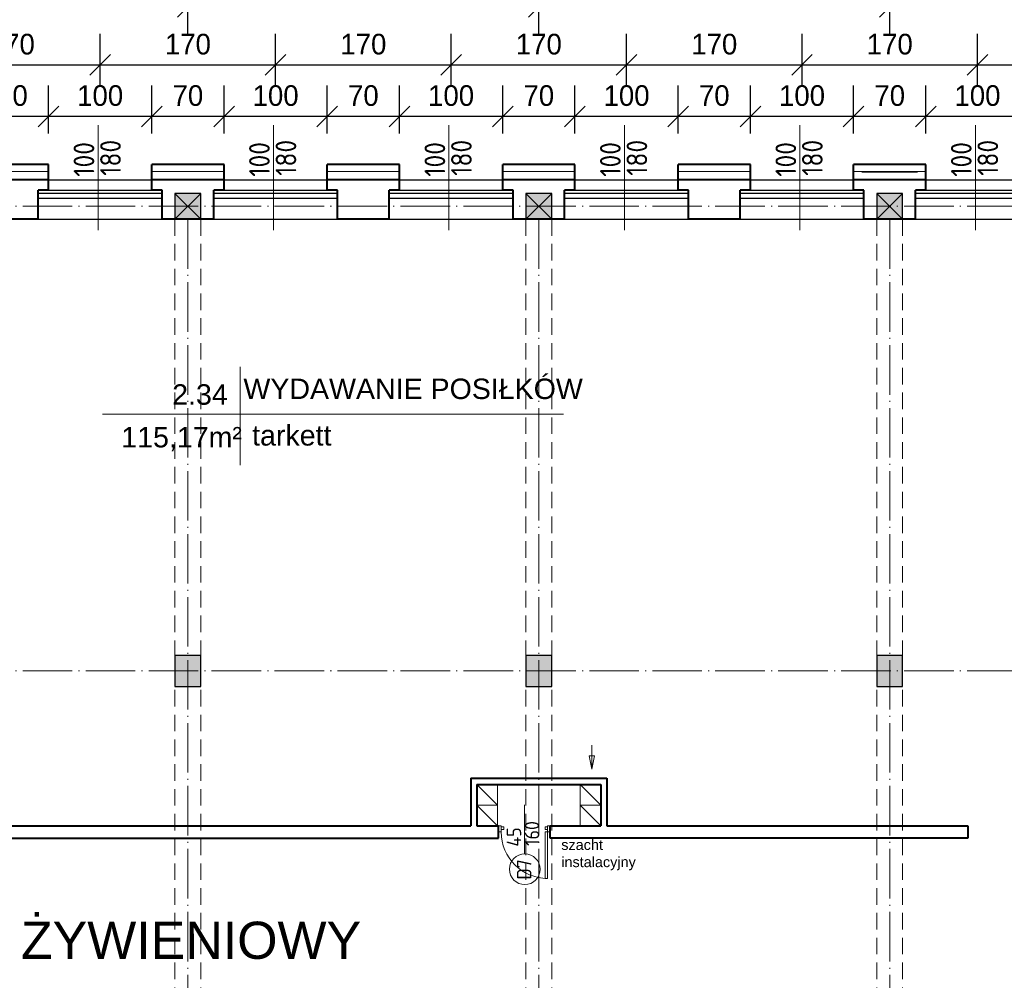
# Model space of a CAD drawing. Header units: millimetres. Extents: x -32003 to -19505, y 17931 to 29358.
# Tile 75 of 92: x -25637 to -24683, y 27464 to 28395. Entities that reach past the tile are written whole.
import ezdxf

# ---------------------------------------------------------------- set-up
doc = ezdxf.new("R2010")
doc.units = ezdxf.units.MM
doc.header["$PDMODE"] = 3
for name, pattern in [('ACAD_ISO03W100', [30, 12, -18]), ('ACAD_ISO04W100', [30.5, 24, -3, 0.5, -3]), ('KRESKOWA_X2', [12, 8, -4])]:
    doc.linetypes.add(name, pattern=pattern)
for name, color, linetype, lineweight in [('_wymiary', 1, 'Continuous', 9), ('drzwi', 140, 'Continuous', 13), ('KOMINY', 43, 'Continuous', 15), ('opisy drzwi', 40, 'Continuous', 13), ('opisy pom', 3, 'Continuous', 18), ('przerywana', 7, 'KRESKOWA_X2', 5), ('sciany', 4, 'Continuous', 40), ('symetria', 7, 'ACAD_ISO03W100', 5), ('SZRAF', 51, 'Continuous', 9), ('słupy', 2, 'Continuous', 30), ('ula-szraf', 40, 'Continuous', 9), ('ściana', 4, 'Continuous', 40)]:
    doc.layers.add(name, color=color, linetype=linetype, lineweight=lineweight)
doc.styles.add('ISO', font='isocp.shx')
doc.styles.add('ROMANS', font='ROMANS')
doc.styles.add('SYSTEM', font='TXT')
doc.linetypes.add('BATTING', pattern='A,0.0001,-0.1,[134,ltypeshp.shx,S=0.1,R=0,X=-0.1,Y=0],-0.2,[134,ltypeshp.shx,S=0.1,R=180,X=0.1,Y=0],-0.1', length=0.4001)
doc.dimstyles.new('Jacek2', dxfattribs={"dimscale": 2, "dimtxt": 10, "dimasz": 10, "dimexe": 15, "dimexo": 15, "dimgap": 5, "dimtad": 1, "dimdec": 0, "dimrnd": 0.5, "dimzin": 0, "dimdsep": 46, "dimtxsty": 'Standard', "dimblk": 'OBLIQUE', "dimcen": 0, "dimdle": 5, "dimadec": 1, "dimazin": 0, "dimtfac": 1, "dimtdec": 0, "dimtofl": 0, "dimtmove": 0, "dimatfit": 3, "dimfxl": 0, "dimtolj": 1, "dimtzin": 0, "dimarcsym": 0})

# ---------------------------------------------------------------- blocks, each defined once
blk = doc.blocks.new('_OBLIQUE')
at = {"color": 0, "linetype": 'ByBlock'}
blk.add_line((-0.5, -0.5), (0.5, 0.5), dxfattribs=at)
blk = doc.blocks.new('*D492')
at = {"layer": '_wymiary', "color": 0, "lineweight": -2}
for p, q in [((-24758.67, 28284.45), (-24758.67, 28331.02)), ((-24658.67, 28284.45), (-24658.67, 28331.02)), ((-24648.67, 28301.02), (-24768.67, 28301.02))]:
    blk.add_line(p, q, dxfattribs=at)
at = {"layer": 'Defpoints', "color": 0}
for p in [(-24758.67, 28301.02), (-24758.67, 28254.45), (-24658.67, 28254.45)]:
    blk.add_point(p, dxfattribs=at)
at = {"layer": '_wymiary', "color": 0, "lineweight": -2, "xscale": 20, "yscale": 20, "zscale": 20, "rotation": 180}
blk.add_blockref('_OBLIQUE', (-24758.67, 28301.02), dxfattribs=at)
at = {"layer": '_wymiary', "color": 0, "lineweight": -2, "xscale": 20, "yscale": 20, "zscale": 20}
blk.add_blockref('_OBLIQUE', (-24658.67, 28301.02), dxfattribs=at)
at = {"layer": '_wymiary', "color": 0, "insert": (-24708.67, 28321.02), "char_height": 20, "attachment_point": 5}
blk.add_mtext('\\A1;100', dxfattribs=at)
blk = doc.blocks.new('*D493')
at = {"layer": '_wymiary', "color": 0, "lineweight": -2}
for p, q in [((-24828.67, 28284.45), (-24828.67, 28331.02)), ((-24758.67, 28284.45), (-24758.67, 28331.02)), ((-24748.67, 28301.02), (-24838.67, 28301.02))]:
    blk.add_line(p, q, dxfattribs=at)
at = {"layer": 'Defpoints', "color": 0}
for p in [(-24828.67, 28301.02), (-24828.67, 28254.45), (-24758.67, 28254.45)]:
    blk.add_point(p, dxfattribs=at)
at = {"layer": '_wymiary', "color": 0, "lineweight": -2, "xscale": 20, "yscale": 20, "zscale": 20, "rotation": 180}
blk.add_blockref('_OBLIQUE', (-24828.67, 28301.02), dxfattribs=at)
at = {"layer": '_wymiary', "color": 0, "lineweight": -2, "xscale": 20, "yscale": 20, "zscale": 20}
blk.add_blockref('_OBLIQUE', (-24758.67, 28301.02), dxfattribs=at)
at = {"layer": '_wymiary', "color": 0, "insert": (-24793.67, 28321.02), "char_height": 20, "attachment_point": 5}
blk.add_mtext('\\A1;70', dxfattribs=at)
blk = doc.blocks.new('*D494')
at = {"layer": '_wymiary', "color": 0, "lineweight": -2}
for p, q in [((-24928.67, 28284.45), (-24928.67, 28331.02)), ((-24828.67, 28284.45), (-24828.67, 28331.02)), ((-24818.67, 28301.02), (-24938.67, 28301.02))]:
    blk.add_line(p, q, dxfattribs=at)
at = {"layer": 'Defpoints', "color": 0}
for p in [(-24928.67, 28301.02), (-24928.67, 28254.45), (-24828.67, 28254.45)]:
    blk.add_point(p, dxfattribs=at)
at = {"layer": '_wymiary', "color": 0, "lineweight": -2, "xscale": 20, "yscale": 20, "zscale": 20, "rotation": 180}
blk.add_blockref('_OBLIQUE', (-24928.67, 28301.02), dxfattribs=at)
at = {"layer": '_wymiary', "color": 0, "lineweight": -2, "xscale": 20, "yscale": 20, "zscale": 20}
blk.add_blockref('_OBLIQUE', (-24828.67, 28301.02), dxfattribs=at)
at = {"layer": '_wymiary', "color": 0, "insert": (-24878.67, 28321.02), "char_height": 20, "attachment_point": 5}
blk.add_mtext('\\A1;100', dxfattribs=at)
blk = doc.blocks.new('*D495')
at = {"layer": '_wymiary', "color": 0, "lineweight": -2}
for p, q in [((-24998.67, 28284.45), (-24998.67, 28331.02)), ((-24928.67, 28284.45), (-24928.67, 28331.02)), ((-24918.67, 28301.02), (-25008.67, 28301.02))]:
    blk.add_line(p, q, dxfattribs=at)
at = {"layer": 'Defpoints', "color": 0}
for p in [(-24998.67, 28301.02), (-24998.67, 28254.45), (-24928.67, 28254.45)]:
    blk.add_point(p, dxfattribs=at)
at = {"layer": '_wymiary', "color": 0, "lineweight": -2, "xscale": 20, "yscale": 20, "zscale": 20, "rotation": 180}
blk.add_blockref('_OBLIQUE', (-24998.67, 28301.02), dxfattribs=at)
at = {"layer": '_wymiary', "color": 0, "lineweight": -2, "xscale": 20, "yscale": 20, "zscale": 20}
blk.add_blockref('_OBLIQUE', (-24928.67, 28301.02), dxfattribs=at)
at = {"layer": '_wymiary', "color": 0, "insert": (-24963.67, 28321.02), "char_height": 20, "attachment_point": 5}
blk.add_mtext('\\A1;70', dxfattribs=at)
blk = doc.blocks.new('*D496')
at = {"layer": '_wymiary', "color": 0, "lineweight": -2}
for p, q in [((-25098.67, 28284.45), (-25098.67, 28331.02)), ((-24998.67, 28284.45), (-24998.67, 28331.02)), ((-24988.67, 28301.02), (-25108.67, 28301.02))]:
    blk.add_line(p, q, dxfattribs=at)
at = {"layer": 'Defpoints', "color": 0}
for p in [(-25098.67, 28301.02), (-25098.67, 28254.45), (-24998.67, 28254.45)]:
    blk.add_point(p, dxfattribs=at)
at = {"layer": '_wymiary', "color": 0, "lineweight": -2, "xscale": 20, "yscale": 20, "zscale": 20, "rotation": 180}
blk.add_blockref('_OBLIQUE', (-25098.67, 28301.02), dxfattribs=at)
at = {"layer": '_wymiary', "color": 0, "lineweight": -2, "xscale": 20, "yscale": 20, "zscale": 20}
blk.add_blockref('_OBLIQUE', (-24998.67, 28301.02), dxfattribs=at)
at = {"layer": '_wymiary', "color": 0, "insert": (-25048.67, 28321.02), "char_height": 20, "attachment_point": 5}
blk.add_mtext('\\A1;100', dxfattribs=at)
blk = doc.blocks.new('*D497')
at = {"layer": '_wymiary', "color": 0, "lineweight": -2}
for p, q in [((-25168.67, 28284.45), (-25168.67, 28331.02)), ((-25098.67, 28284.45), (-25098.67, 28331.02)), ((-25088.67, 28301.02), (-25178.67, 28301.02))]:
    blk.add_line(p, q, dxfattribs=at)
at = {"layer": 'Defpoints', "color": 0}
for p in [(-25168.67, 28301.02), (-25168.67, 28254.45), (-25098.67, 28254.45)]:
    blk.add_point(p, dxfattribs=at)
at = {"layer": '_wymiary', "color": 0, "lineweight": -2, "xscale": 20, "yscale": 20, "zscale": 20, "rotation": 180}
blk.add_blockref('_OBLIQUE', (-25168.67, 28301.02), dxfattribs=at)
at = {"layer": '_wymiary', "color": 0, "lineweight": -2, "xscale": 20, "yscale": 20, "zscale": 20}
blk.add_blockref('_OBLIQUE', (-25098.67, 28301.02), dxfattribs=at)
at = {"layer": '_wymiary', "color": 0, "insert": (-25133.67, 28321.02), "char_height": 20, "attachment_point": 5}
blk.add_mtext('\\A1;70', dxfattribs=at)
blk = doc.blocks.new('*D498')
at = {"layer": '_wymiary', "color": 0, "lineweight": -2}
for p, q in [((-25268.67, 28284.45), (-25268.67, 28331.02)), ((-25168.67, 28284.45), (-25168.67, 28331.02)), ((-25158.67, 28301.02), (-25278.67, 28301.02))]:
    blk.add_line(p, q, dxfattribs=at)
at = {"layer": 'Defpoints', "color": 0}
for p in [(-25268.67, 28301.02), (-25268.67, 28254.45), (-25168.67, 28254.45)]:
    blk.add_point(p, dxfattribs=at)
at = {"layer": '_wymiary', "color": 0, "lineweight": -2, "xscale": 20, "yscale": 20, "zscale": 20, "rotation": 180}
blk.add_blockref('_OBLIQUE', (-25268.67, 28301.02), dxfattribs=at)
at = {"layer": '_wymiary', "color": 0, "lineweight": -2, "xscale": 20, "yscale": 20, "zscale": 20}
blk.add_blockref('_OBLIQUE', (-25168.67, 28301.02), dxfattribs=at)
at = {"layer": '_wymiary', "color": 0, "insert": (-25218.67, 28321.02), "char_height": 20, "attachment_point": 5}
blk.add_mtext('\\A1;100', dxfattribs=at)
blk = doc.blocks.new('*D499')
at = {"layer": '_wymiary', "color": 0, "lineweight": -2}
for p, q in [((-25338.67, 28284.45), (-25338.67, 28331.02)), ((-25268.67, 28284.45), (-25268.67, 28331.02)), ((-25258.67, 28301.02), (-25348.67, 28301.02))]:
    blk.add_line(p, q, dxfattribs=at)
at = {"layer": 'Defpoints', "color": 0}
for p in [(-25338.67, 28301.02), (-25338.67, 28254.45), (-25268.67, 28254.45)]:
    blk.add_point(p, dxfattribs=at)
at = {"layer": '_wymiary', "color": 0, "lineweight": -2, "xscale": 20, "yscale": 20, "zscale": 20, "rotation": 180}
blk.add_blockref('_OBLIQUE', (-25338.67, 28301.02), dxfattribs=at)
at = {"layer": '_wymiary', "color": 0, "lineweight": -2, "xscale": 20, "yscale": 20, "zscale": 20}
blk.add_blockref('_OBLIQUE', (-25268.67, 28301.02), dxfattribs=at)
at = {"layer": '_wymiary', "color": 0, "insert": (-25303.67, 28321.02), "char_height": 20, "attachment_point": 5}
blk.add_mtext('\\A1;70', dxfattribs=at)
blk = doc.blocks.new('*D500')
at = {"layer": '_wymiary', "color": 0, "lineweight": -2}
for p, q in [((-25438.67, 28284.45), (-25438.67, 28331.02)), ((-25338.67, 28284.45), (-25338.67, 28331.02)), ((-25328.67, 28301.02), (-25448.67, 28301.02))]:
    blk.add_line(p, q, dxfattribs=at)
at = {"layer": 'Defpoints', "color": 0}
for p in [(-25438.67, 28301.02), (-25438.67, 28254.45), (-25338.67, 28254.45)]:
    blk.add_point(p, dxfattribs=at)
at = {"layer": '_wymiary', "color": 0, "lineweight": -2, "xscale": 20, "yscale": 20, "zscale": 20, "rotation": 180}
blk.add_blockref('_OBLIQUE', (-25438.67, 28301.02), dxfattribs=at)
at = {"layer": '_wymiary', "color": 0, "lineweight": -2, "xscale": 20, "yscale": 20, "zscale": 20}
blk.add_blockref('_OBLIQUE', (-25338.67, 28301.02), dxfattribs=at)
at = {"layer": '_wymiary', "color": 0, "insert": (-25388.67, 28321.02), "char_height": 20, "attachment_point": 5}
blk.add_mtext('\\A1;100', dxfattribs=at)
blk = doc.blocks.new('*D501')
at = {"layer": '_wymiary', "color": 0, "lineweight": -2}
for p, q in [((-25508.67, 28284.45), (-25508.67, 28331.02)), ((-25438.67, 28284.45), (-25438.67, 28331.02)), ((-25428.67, 28301.02), (-25518.67, 28301.02))]:
    blk.add_line(p, q, dxfattribs=at)
at = {"layer": 'Defpoints', "color": 0}
for p in [(-25508.67, 28301.02), (-25508.67, 28254.45), (-25438.67, 28254.45)]:
    blk.add_point(p, dxfattribs=at)
at = {"layer": '_wymiary', "color": 0, "lineweight": -2, "xscale": 20, "yscale": 20, "zscale": 20, "rotation": 180}
blk.add_blockref('_OBLIQUE', (-25508.67, 28301.02), dxfattribs=at)
at = {"layer": '_wymiary', "color": 0, "lineweight": -2, "xscale": 20, "yscale": 20, "zscale": 20}
blk.add_blockref('_OBLIQUE', (-25438.67, 28301.02), dxfattribs=at)
at = {"layer": '_wymiary', "color": 0, "insert": (-25473.67, 28321.02), "char_height": 20, "attachment_point": 5}
blk.add_mtext('\\A1;70', dxfattribs=at)
blk = doc.blocks.new('*D502')
at = {"layer": '_wymiary', "color": 0, "lineweight": -2}
for p, q in [((-25608.67, 28284.45), (-25608.67, 28331.02)), ((-25508.67, 28284.45), (-25508.67, 28331.02)), ((-25498.67, 28301.02), (-25618.67, 28301.02))]:
    blk.add_line(p, q, dxfattribs=at)
at = {"layer": 'Defpoints', "color": 0}
for p in [(-25608.67, 28301.02), (-25608.67, 28254.45), (-25508.67, 28254.45)]:
    blk.add_point(p, dxfattribs=at)
at = {"layer": '_wymiary', "color": 0, "lineweight": -2, "xscale": 20, "yscale": 20, "zscale": 20, "rotation": 180}
blk.add_blockref('_OBLIQUE', (-25608.67, 28301.02), dxfattribs=at)
at = {"layer": '_wymiary', "color": 0, "lineweight": -2, "xscale": 20, "yscale": 20, "zscale": 20}
blk.add_blockref('_OBLIQUE', (-25508.67, 28301.02), dxfattribs=at)
at = {"layer": '_wymiary', "color": 0, "insert": (-25558.67, 28321.02), "char_height": 20, "attachment_point": 5}
blk.add_mtext('\\A1;100', dxfattribs=at)
blk = doc.blocks.new('*D503')
at = {"layer": '_wymiary', "color": 0, "lineweight": -2}
for p, q in [((-25678.67, 28284.45), (-25678.67, 28331.02)), ((-25608.67, 28284.45), (-25608.67, 28331.02)), ((-25598.67, 28301.02), (-25688.67, 28301.02))]:
    blk.add_line(p, q, dxfattribs=at)
at = {"layer": 'Defpoints', "color": 0}
for p in [(-25678.67, 28301.02), (-25678.67, 28254.45), (-25608.67, 28254.45)]:
    blk.add_point(p, dxfattribs=at)
at = {"layer": '_wymiary', "color": 0, "lineweight": -2, "xscale": 20, "yscale": 20, "zscale": 20, "rotation": 180}
blk.add_blockref('_OBLIQUE', (-25678.67, 28301.02), dxfattribs=at)
at = {"layer": '_wymiary', "color": 0, "lineweight": -2, "xscale": 20, "yscale": 20, "zscale": 20}
blk.add_blockref('_OBLIQUE', (-25608.67, 28301.02), dxfattribs=at)
at = {"layer": '_wymiary', "color": 0, "insert": (-25643.67, 28321.02), "char_height": 20, "attachment_point": 5}
blk.add_mtext('\\A1;70', dxfattribs=at)
blk = doc.blocks.new('*D526')
at = {"layer": '_wymiary', "color": 0, "lineweight": -2}
for p, q in [((-25729.89, 28331.02), (-25729.89, 28380.82)), ((-25558.67, 28331.02), (-25558.67, 28380.82)), ((-25739.89, 28350.82), (-25548.67, 28350.82))]:
    blk.add_line(p, q, dxfattribs=at)
at = {"layer": 'Defpoints', "color": 0}
for p in [(-25558.67, 28350.82), (-25729.89, 28301.02), (-25558.67, 28301.02)]:
    blk.add_point(p, dxfattribs=at)
at = {"layer": '_wymiary', "color": 0, "lineweight": -2, "xscale": 20, "yscale": 20, "zscale": 20, "rotation": 180}
blk.add_blockref('_OBLIQUE', (-25729.89, 28350.82), dxfattribs=at)
at = {"layer": '_wymiary', "color": 0, "lineweight": -2, "xscale": 20, "yscale": 20, "zscale": 20}
blk.add_blockref('_OBLIQUE', (-25558.67, 28350.82), dxfattribs=at)
at = {"layer": '_wymiary', "color": 0, "insert": (-25644.28, 28370.82), "char_height": 20, "attachment_point": 5}
blk.add_mtext('\\A1;170', dxfattribs=at)
blk = doc.blocks.new('*D527')
at = {"layer": '_wymiary', "color": 0, "lineweight": -2}
for p, q in [((-25558.67, 28331.02), (-25558.67, 28380.82)), ((-25388.67, 28331.02), (-25388.67, 28380.82)), ((-25568.67, 28350.82), (-25378.67, 28350.82))]:
    blk.add_line(p, q, dxfattribs=at)
at = {"layer": 'Defpoints', "color": 0}
for p in [(-25388.67, 28350.82), (-25558.67, 28301.02), (-25388.67, 28301.02)]:
    blk.add_point(p, dxfattribs=at)
at = {"layer": '_wymiary', "color": 0, "lineweight": -2, "xscale": 20, "yscale": 20, "zscale": 20, "rotation": 180}
blk.add_blockref('_OBLIQUE', (-25558.67, 28350.82), dxfattribs=at)
at = {"layer": '_wymiary', "color": 0, "lineweight": -2, "xscale": 20, "yscale": 20, "zscale": 20}
blk.add_blockref('_OBLIQUE', (-25388.67, 28350.82), dxfattribs=at)
at = {"layer": '_wymiary', "color": 0, "insert": (-25473.67, 28370.82), "char_height": 20, "attachment_point": 5}
blk.add_mtext('\\A1;170', dxfattribs=at)
blk = doc.blocks.new('*D528')
at = {"layer": '_wymiary', "color": 0, "lineweight": -2}
for p, q in [((-25388.67, 28331.02), (-25388.67, 28380.82)), ((-25218.67, 28331.02), (-25218.67, 28380.82)), ((-25398.67, 28350.82), (-25208.67, 28350.82))]:
    blk.add_line(p, q, dxfattribs=at)
at = {"layer": 'Defpoints', "color": 0}
for p in [(-25218.67, 28350.82), (-25388.67, 28301.02), (-25218.67, 28301.02)]:
    blk.add_point(p, dxfattribs=at)
at = {"layer": '_wymiary', "color": 0, "lineweight": -2, "xscale": 20, "yscale": 20, "zscale": 20, "rotation": 180}
blk.add_blockref('_OBLIQUE', (-25388.67, 28350.82), dxfattribs=at)
at = {"layer": '_wymiary', "color": 0, "lineweight": -2, "xscale": 20, "yscale": 20, "zscale": 20}
blk.add_blockref('_OBLIQUE', (-25218.67, 28350.82), dxfattribs=at)
at = {"layer": '_wymiary', "color": 0, "insert": (-25303.67, 28370.82), "char_height": 20, "attachment_point": 5}
blk.add_mtext('\\A1;170', dxfattribs=at)
blk = doc.blocks.new('*D529')
at = {"layer": '_wymiary', "color": 0, "lineweight": -2}
for p, q in [((-25218.67, 28331.02), (-25218.67, 28380.82)), ((-25048.67, 28331.02), (-25048.67, 28380.82)), ((-25228.67, 28350.82), (-25038.67, 28350.82))]:
    blk.add_line(p, q, dxfattribs=at)
at = {"layer": 'Defpoints', "color": 0}
for p in [(-25048.67, 28350.82), (-25218.67, 28301.02), (-25048.67, 28301.02)]:
    blk.add_point(p, dxfattribs=at)
at = {"layer": '_wymiary', "color": 0, "lineweight": -2, "xscale": 20, "yscale": 20, "zscale": 20, "rotation": 180}
blk.add_blockref('_OBLIQUE', (-25218.67, 28350.82), dxfattribs=at)
at = {"layer": '_wymiary', "color": 0, "lineweight": -2, "xscale": 20, "yscale": 20, "zscale": 20}
blk.add_blockref('_OBLIQUE', (-25048.67, 28350.82), dxfattribs=at)
at = {"layer": '_wymiary', "color": 0, "insert": (-25133.67, 28370.82), "char_height": 20, "attachment_point": 5}
blk.add_mtext('\\A1;170', dxfattribs=at)
blk = doc.blocks.new('*D530')
at = {"layer": '_wymiary', "color": 0, "lineweight": -2}
for p, q in [((-25048.67, 28331.02), (-25048.67, 28380.82)), ((-24878.67, 28331.02), (-24878.67, 28380.82)), ((-25058.67, 28350.82), (-24868.67, 28350.82))]:
    blk.add_line(p, q, dxfattribs=at)
at = {"layer": 'Defpoints', "color": 0}
for p in [(-24878.67, 28350.82), (-25048.67, 28301.02), (-24878.67, 28301.02)]:
    blk.add_point(p, dxfattribs=at)
at = {"layer": '_wymiary', "color": 0, "lineweight": -2, "xscale": 20, "yscale": 20, "zscale": 20, "rotation": 180}
blk.add_blockref('_OBLIQUE', (-25048.67, 28350.82), dxfattribs=at)
at = {"layer": '_wymiary', "color": 0, "lineweight": -2, "xscale": 20, "yscale": 20, "zscale": 20}
blk.add_blockref('_OBLIQUE', (-24878.67, 28350.82), dxfattribs=at)
at = {"layer": '_wymiary', "color": 0, "insert": (-24963.67, 28370.82), "char_height": 20, "attachment_point": 5}
blk.add_mtext('\\A1;170', dxfattribs=at)
blk = doc.blocks.new('*D531')
at = {"layer": '_wymiary', "color": 0, "lineweight": -2}
for p, q in [((-24878.67, 28331.02), (-24878.67, 28380.82)), ((-24708.67, 28331.02), (-24708.67, 28380.82)), ((-24888.67, 28350.82), (-24698.67, 28350.82))]:
    blk.add_line(p, q, dxfattribs=at)
at = {"layer": 'Defpoints', "color": 0}
for p in [(-24708.67, 28350.82), (-24878.67, 28301.02), (-24708.67, 28301.02)]:
    blk.add_point(p, dxfattribs=at)
at = {"layer": '_wymiary', "color": 0, "lineweight": -2, "xscale": 20, "yscale": 20, "zscale": 20, "rotation": 180}
blk.add_blockref('_OBLIQUE', (-24878.67, 28350.82), dxfattribs=at)
at = {"layer": '_wymiary', "color": 0, "lineweight": -2, "xscale": 20, "yscale": 20, "zscale": 20}
blk.add_blockref('_OBLIQUE', (-24708.67, 28350.82), dxfattribs=at)
at = {"layer": '_wymiary', "color": 0, "insert": (-24793.67, 28370.82), "char_height": 20, "attachment_point": 5}
blk.add_mtext('\\A1;170', dxfattribs=at)
blk = doc.blocks.new('*D532')
at = {"layer": '_wymiary', "color": 0, "lineweight": -2}
for p, q in [((-24708.67, 28331.02), (-24708.67, 28380.82)), ((-24538.67, 28331.02), (-24538.67, 28380.82)), ((-24718.67, 28350.82), (-24528.67, 28350.82))]:
    blk.add_line(p, q, dxfattribs=at)
at = {"layer": 'Defpoints', "color": 0}
for p in [(-24538.67, 28350.82), (-24708.67, 28301.02), (-24538.67, 28301.02)]:
    blk.add_point(p, dxfattribs=at)
at = {"layer": '_wymiary', "color": 0, "lineweight": -2, "xscale": 20, "yscale": 20, "zscale": 20, "rotation": 180}
blk.add_blockref('_OBLIQUE', (-24708.67, 28350.82), dxfattribs=at)
at = {"layer": '_wymiary', "color": 0, "lineweight": -2, "xscale": 20, "yscale": 20, "zscale": 20}
blk.add_blockref('_OBLIQUE', (-24538.67, 28350.82), dxfattribs=at)
at = {"layer": '_wymiary', "color": 0, "insert": (-24623.67, 28370.82), "char_height": 20, "attachment_point": 5}
blk.add_mtext('\\A1;170', dxfattribs=at)
blk = doc.blocks.new('*D573')
at = {"layer": '_wymiary', "color": 0, "lineweight": -2}
for p, q in [((-24793.67, 28380.82), (-24793.67, 28437.13)), ((-24453.67, 28380.82), (-24453.67, 28437.13)), ((-24443.67, 28407.13), (-24803.67, 28407.13))]:
    blk.add_line(p, q, dxfattribs=at)
at = {"layer": 'Defpoints', "color": 0}
for p in [(-24793.67, 28407.13), (-24793.67, 28350.82), (-24453.67, 28350.82)]:
    blk.add_point(p, dxfattribs=at)
at = {"layer": '_wymiary', "color": 0, "lineweight": -2, "xscale": 20, "yscale": 20, "zscale": 20, "rotation": 180}
blk.add_blockref('_OBLIQUE', (-24793.67, 28407.13), dxfattribs=at)
at = {"layer": '_wymiary', "color": 0, "lineweight": -2, "xscale": 20, "yscale": 20, "zscale": 20}
blk.add_blockref('_OBLIQUE', (-24453.67, 28407.13), dxfattribs=at)
at = {"layer": '_wymiary', "color": 0, "insert": (-24623.67, 28427.13), "char_height": 20, "attachment_point": 5}
blk.add_mtext('\\A1;340', dxfattribs=at)
blk = doc.blocks.new('*D574')
at = {"layer": '_wymiary', "color": 0, "lineweight": -2}
for p, q in [((-25133.67, 28380.82), (-25133.67, 28437.13)), ((-24793.67, 28380.82), (-24793.67, 28437.13)), ((-24783.67, 28407.13), (-25143.67, 28407.13))]:
    blk.add_line(p, q, dxfattribs=at)
at = {"layer": 'Defpoints', "color": 0}
for p in [(-25133.67, 28407.13), (-25133.67, 28350.82), (-24793.67, 28350.82)]:
    blk.add_point(p, dxfattribs=at)
at = {"layer": '_wymiary', "color": 0, "lineweight": -2, "xscale": 20, "yscale": 20, "zscale": 20, "rotation": 180}
blk.add_blockref('_OBLIQUE', (-25133.67, 28407.13), dxfattribs=at)
at = {"layer": '_wymiary', "color": 0, "lineweight": -2, "xscale": 20, "yscale": 20, "zscale": 20}
blk.add_blockref('_OBLIQUE', (-24793.67, 28407.13), dxfattribs=at)
at = {"layer": '_wymiary', "color": 0, "insert": (-24963.67, 28427.13), "char_height": 20, "attachment_point": 5}
blk.add_mtext('\\A1;340', dxfattribs=at)
blk = doc.blocks.new('*D575')
at = {"layer": '_wymiary', "color": 0, "lineweight": -2}
for p, q in [((-25473.67, 28380.82), (-25473.67, 28437.13)), ((-25133.67, 28380.82), (-25133.67, 28437.13)), ((-25123.67, 28407.13), (-25483.67, 28407.13))]:
    blk.add_line(p, q, dxfattribs=at)
at = {"layer": 'Defpoints', "color": 0}
for p in [(-25473.67, 28407.13), (-25473.67, 28350.82), (-25133.67, 28350.82)]:
    blk.add_point(p, dxfattribs=at)
at = {"layer": '_wymiary', "color": 0, "lineweight": -2, "xscale": 20, "yscale": 20, "zscale": 20, "rotation": 180}
blk.add_blockref('_OBLIQUE', (-25473.67, 28407.13), dxfattribs=at)
at = {"layer": '_wymiary', "color": 0, "lineweight": -2, "xscale": 20, "yscale": 20, "zscale": 20}
blk.add_blockref('_OBLIQUE', (-25133.67, 28407.13), dxfattribs=at)
at = {"layer": '_wymiary', "color": 0, "insert": (-25303.67, 28427.13), "char_height": 20, "attachment_point": 5}
blk.add_mtext('\\A1;340', dxfattribs=at)
blk = doc.blocks.new('*D576')
at = {"layer": '_wymiary', "color": 0, "lineweight": -2}
for p, q in [((-25813.89, 28380.82), (-25813.89, 28437.13)), ((-25473.67, 28380.82), (-25473.67, 28437.13)), ((-25463.67, 28407.13), (-25823.89, 28407.13))]:
    blk.add_line(p, q, dxfattribs=at)
at = {"layer": 'Defpoints', "color": 0}
for p in [(-25813.89, 28407.13), (-25813.89, 28350.82), (-25473.67, 28350.82)]:
    blk.add_point(p, dxfattribs=at)
at = {"layer": '_wymiary', "color": 0, "lineweight": -2, "xscale": 20, "yscale": 20, "zscale": 20, "rotation": 180}
blk.add_blockref('_OBLIQUE', (-25813.89, 28407.13), dxfattribs=at)
at = {"layer": '_wymiary', "color": 0, "lineweight": -2, "xscale": 20, "yscale": 20, "zscale": 20}
blk.add_blockref('_OBLIQUE', (-25473.67, 28407.13), dxfattribs=at)
at = {"layer": '_wymiary', "color": 0, "insert": (-25643.78, 28427.13), "char_height": 20, "attachment_point": 5}
blk.add_mtext('\\A1;340', dxfattribs=at)

msp = doc.modelspace()

# ---------------------------------------------------------------- hatches: boundary and pattern name
at = {"layer": 'SZRAF'}
for points in [[(-25486.17, 28201.45), (-25461.17, 28201.45), (-25461.17, 28226.45), (-25486.17, 28226.45)], [(-25146.17, 28201.45), (-25121.17, 28201.45), (-25121.17, 28226.45), (-25146.17, 28226.45)], [(-24806.17, 28201.45), (-24781.17, 28201.45), (-24781.17, 28226.45), (-24806.17, 28226.45)]]:
    msp.add_hatch(color=256, dxfattribs=at).paths.add_polyline_path(points)
h = msp.add_hatch(color=256, dxfattribs=at)
h.dxf.hatch_style = 1
h.paths.add_polyline_path([(-25486.17, 27763.95), (-25473.67, 27763.95), (-25473.67, 27778.95), (-25486.17, 27778.95)])
h.paths.add_polyline_path([(-25473.67, 27763.95), (-25486.17, 27763.95), (-25486.17, 27748.95), (-25473.67, 27748.95)])
h.paths.add_polyline_path([(-25473.67, 27763.95), (-25461.17, 27763.95), (-25461.17, 27778.95), (-25473.67, 27778.95)])
h.paths.add_polyline_path([(-25473.67, 27748.95), (-25461.17, 27748.95), (-25461.17, 27763.95), (-25473.67, 27763.95)])
h = msp.add_hatch(color=256, dxfattribs=at)
h.dxf.hatch_style = 1
h.paths.add_polyline_path([(-25146.17, 27763.95), (-25133.67, 27763.95), (-25133.67, 27778.95), (-25146.17, 27778.95)])
h.paths.add_polyline_path([(-25133.67, 27763.95), (-25146.17, 27763.95), (-25146.17, 27748.95), (-25133.67, 27748.95)])
h.paths.add_polyline_path([(-25133.67, 27763.95), (-25121.17, 27763.95), (-25121.17, 27778.95), (-25133.67, 27778.95)])
h.paths.add_polyline_path([(-25133.67, 27748.95), (-25121.17, 27748.95), (-25121.17, 27763.95), (-25133.67, 27763.95)])
h = msp.add_hatch(color=256, dxfattribs=at)
h.dxf.hatch_style = 1
h.paths.add_polyline_path([(-24806.17, 27763.95), (-24793.67, 27763.95), (-24793.67, 27778.95), (-24806.17, 27778.95)])
h.paths.add_polyline_path([(-24793.67, 27763.95), (-24806.17, 27763.95), (-24806.17, 27748.95), (-24793.67, 27748.95)])
h.paths.add_polyline_path([(-24793.67, 27763.95), (-24781.17, 27763.95), (-24781.17, 27778.95), (-24793.67, 27778.95)])
h.paths.add_polyline_path([(-24793.67, 27748.95), (-24781.17, 27748.95), (-24781.17, 27763.95), (-24793.67, 27763.95)])

# ---------------------------------------------------------------- linework, layer by layer
for p, q in [((-27768.67, 28239.45), (-24079.17, 28239.45)), ((-27428.67, 28239.45), (-23739.17, 28239.45)), ((-27088.67, 28239.45), (-23399.17, 28239.45)), ((-25618.67, 28229.45), (-25500.67, 28229.45)), ((-25446.67, 28229.45), (-25328.67, 28229.45)), ((-25278.67, 28229.45), (-25160.67, 28229.45)), ((-25106.67, 28229.45), (-24988.67, 28229.45)), ((-24938.67, 28229.45), (-24820.67, 28229.45)), ((-24766.67, 28229.45), (-24648.67, 28229.45)), ((-25498.67, 28226.45), (-25618.67, 28226.45)), ((-25498.67, 28221.38), (-25618.67, 28221.38)), ((-25328.67, 28226.45), (-25448.67, 28226.45)), ((-25328.67, 28221.38), (-25448.67, 28221.38)), ((-25158.67, 28226.45), (-25278.67, 28226.45)), ((-25158.67, 28221.38), (-25278.67, 28221.38)), ((-24988.67, 28226.45), (-25108.67, 28226.45)), ((-24988.67, 28221.38), (-25108.67, 28221.38)), ((-24818.67, 28226.45), (-24938.67, 28226.45)), ((-24818.67, 28221.38), (-24938.67, 28221.38)), ((-24648.67, 28226.45), (-24768.67, 28226.45)), ((-24648.67, 28221.38), (-24768.67, 28221.38)), ((-27768.67, 28201.45), (-23414.67, 28201.45)), ((-27428.67, 28201.45), (-23074.67, 28201.45)), ((-27088.67, 28201.45), (-22734.67, 28201.45))]:
    msp.add_line(p, q)
at = {"layer": 'drzwi'}
for points in [[(-25170.12, 27613.95, 0), (-25172.62, 27613.95, 0), (-25172.62, 27607.95, 0), (-25170.12, 27607.95, 0), (-25170.12, 27613.95, 0)], [(-25170.12, 27612.95, 0), (-25167.62, 27612.95, 0), (-25167.62, 27610.45, 0), (-25170.12, 27610.45, 0), (-25170.12, 27612.95, 0)], [(-25125.17, 27612.95, 0), (-25127.66, 27612.95, 0), (-25127.66, 27610.45, 0), (-25125.17, 27610.45, 0), (-25125.17, 27612.95, 0)], [(-25125.17, 27607.95, 0), (-25127.66, 27607.95, 0), (-25127.66, 27563, 0), (-25125.17, 27563, 0), (-25125.17, 27607.95, 0)], [(-25125.17, 27613.95, 0), (-25122.67, 27613.95, 0), (-25122.67, 27607.95, 0), (-25125.17, 27607.95, 0), (-25125.17, 27613.95, 0)]]:
    msp.add_polyline3d(points, dxfattribs=at)
msp.add_arc((-25125.17, 27607.95), 44.96, 180, 270, dxfattribs=at)
at = {"layer": 'KOMINY'}
for p, q in [((-25193.67, 27613.95), (-25193.67, 27653.95)), ((-25193.67, 27653.95), (-25173.67, 27633.95)), ((-25173.67, 27613.95), (-25173.67, 27653.95)), ((-25133.67, 27613.95), (-25133.67, 27653.95)), ((-25093.67, 27613.95), (-25093.67, 27653.95)), ((-25093.67, 27653.95), (-25073.67, 27633.95)), ((-25193.67, 27633.95), (-25173.67, 27613.95)), ((-25093.67, 27633.95), (-25073.67, 27613.95))]:
    msp.add_line(p, q, dxfattribs=at)
msp.add_lwpolyline([(-25082.33, 27691.9), (-25082.33, 27668.63), (-25084.87, 27681.75), (-25079.76, 27681.75), (-25082.33, 27668.63)], dxfattribs=at)
for points in [[(-25173.67, 27633.95), (-25193.67, 27633.95), (-25193.67, 27653.95), (-25173.67, 27653.95)], [(-25073.67, 27633.95), (-25093.67, 27633.95), (-25093.67, 27653.95), (-25073.67, 27653.95)], [(-25173.67, 27613.95), (-25193.67, 27613.95), (-25193.67, 27633.95), (-25173.67, 27633.95)], [(-25073.67, 27613.95), (-25093.67, 27613.95), (-25093.67, 27633.95), (-25073.67, 27633.95)]]:
    msp.add_lwpolyline(points, close=True, dxfattribs=at)
at = {"layer": 'opisy drzwi'}
for p, q in [((-25560.7, 28190.66), (-25560.7, 28292.42)), ((-25390.7, 28190.66), (-25390.7, 28292.42)), ((-25220.7, 28190.66), (-25220.7, 28292.42)), ((-25050.7, 28190.66), (-25050.7, 28292.42)), ((-24880.7, 28190.66), (-24880.7, 28292.42)), ((-24710.7, 28190.66), (-24710.7, 28292.42)), ((-25147.64, 27586.85), (-25147.64, 27634.36))]:
    msp.add_line(p, q, dxfattribs=at)
msp.add_circle((-25147.27, 27571.84), 14.88, dxfattribs=at)
at = {"layer": 'opisy pom'}
for p, q in [((-25423, 28058.58), (-25423, 27963.18)), ((-25556.28, 28012.68), (-25109.88, 28012.68))]:
    msp.add_line(p, q, dxfattribs=at)
at = {"layer": 'przerywana', "ltscale": 2}
for p, q in [((-25486.17, 28201.45), (-25486.17, 26876.45)), ((-25486.17, 28201.45), (-25486.17, 26876.45)), ((-25461.17, 28201.45), (-25461.17, 26876.45)), ((-25146.17, 28201.45), (-25146.17, 26876.45)), ((-25121.17, 28201.45), (-25121.17, 26876.45)), ((-24806.17, 28201.45), (-24806.17, 26876.45)), ((-24781.17, 28201.45), (-24781.17, 26876.45))]:
    msp.add_line(p, q, dxfattribs=at)
at = {"layer": 'sciany'}
for p, q in [((-25199.67, 27659.95), (-25067.67, 27659.95)), ((-25199.67, 27659.95), (-25199.67, 27613.95)), ((-25067.67, 27659.95), (-25067.67, 27613.95)), ((-25193.67, 27653.95), (-25073.67, 27653.95)), ((-25193.67, 27653.95), (-25193.67, 27613.95)), ((-25073.67, 27653.95), (-25073.67, 27613.95)), ((-25747.67, 27613.95), (-25199.67, 27613.95)), ((-25193.67, 27613.95), (-25172.62, 27613.95)), ((-25172.62, 27601.95), (-25172.62, 27613.95)), ((-25122.67, 27613.95), (-25073.67, 27613.95)), ((-25122.67, 27601.95), (-25122.67, 27613.95)), ((-25067.67, 27613.95), (-24717.95, 27613.95)), ((-24717.95, 27613.95), (-24717.95, 27601.95)), ((-24717.95, 27613.95), (-24717.95, 27601.95)), ((-25773.67, 27601.95), (-25172.62, 27601.95)), ((-24717.95, 27601.95), (-25122.67, 27601.95))]:
    msp.add_line(p, q, dxfattribs=at)
at = {"layer": 'symetria', "linetype": 'ACAD_ISO04W100', "ltscale": 2}
for p, q in [((-27768.67, 28213.95), (-19699.1, 28213.95)), ((-25473.67, 28201.45), (-25473.67, 26638.5)), ((-25133.67, 28201.45), (-25133.67, 26638.5)), ((-24793.67, 28201.45), (-24793.67, 26638.5)), ((-27768.67, 27763.95), (-19699.1, 27763.95))]:
    msp.add_line(p, q, dxfattribs=at)
at = {"layer": 'SZRAF', "linetype": 'BATTING', "ltscale": 14}
for p, q in [((-25608.67, 28247.45), (-25678.67, 28247.45)), ((-25438.67, 28247.45), (-25508.67, 28247.45)), ((-25268.67, 28247.45), (-25338.67, 28247.45)), ((-25098.67, 28247.45), (-25168.67, 28247.45)), ((-24928.67, 28247.45), (-24998.67, 28247.45)), ((-24758.67, 28247.45), (-24828.67, 28247.45))]:
    msp.add_line(p, q, dxfattribs=at)
at = {"layer": 'SZRAF'}
for p, q in [((-25486.17, 28226.45), (-25461.17, 28201.45)), ((-25486.17, 28201.45), (-25461.17, 28226.45)), ((-25146.17, 28226.45), (-25121.17, 28201.45)), ((-25146.17, 28201.45), (-25121.17, 28226.45)), ((-24806.17, 28226.45), (-24781.17, 28201.45)), ((-24806.17, 28201.45), (-24781.17, 28226.45))]:
    msp.add_line(p, q, dxfattribs=at)
at = {"layer": 'słupy'}
for points in [[(-25486.17, 28201.45), (-25461.17, 28201.45), (-25461.17, 28226.45), (-25486.17, 28226.45)], [(-25146.17, 28201.45), (-25121.17, 28201.45), (-25121.17, 28226.45), (-25146.17, 28226.45)], [(-24806.17, 28201.45), (-24781.17, 28201.45), (-24781.17, 28226.45), (-24806.17, 28226.45)], [(-25486.17, 27748.95), (-25461.17, 27748.95), (-25461.17, 27778.95), (-25486.17, 27778.95)], [(-25146.17, 27748.95), (-25121.17, 27748.95), (-25121.17, 27778.95), (-25146.17, 27778.95)], [(-24806.17, 27748.95), (-24781.17, 27748.95), (-24781.17, 27778.95), (-24806.17, 27778.95)]]:
    msp.add_lwpolyline(points, close=True, dxfattribs=at)
at = {"layer": 'ula-szraf', "ltscale": 14}
msp.add_line((-24766.67, 28246.95), (-24820.67, 28246.95), dxfattribs=at)
at = {"layer": 'ściana'}
for p, q in [((-25608.67, 28254.45), (-25678.67, 28254.45)), ((-25608.67, 28229.45), (-25608.67, 28254.45)), ((-25438.67, 28254.45), (-25508.67, 28254.45)), ((-25508.67, 28229.45), (-25508.67, 28254.45)), ((-25438.67, 28229.45), (-25438.67, 28254.45)), ((-25268.67, 28254.45), (-25338.67, 28254.45)), ((-25338.67, 28229.45), (-25338.67, 28254.45)), ((-25268.67, 28229.45), (-25268.67, 28254.45)), ((-25098.67, 28254.45), (-25168.67, 28254.45)), ((-25168.67, 28229.45), (-25168.67, 28254.45)), ((-25098.67, 28229.45), (-25098.67, 28254.45)), ((-24928.67, 28254.45), (-24998.67, 28254.45)), ((-24998.67, 28229.45), (-24998.67, 28254.45)), ((-24928.67, 28229.45), (-24928.67, 28254.45)), ((-24758.67, 28254.45), (-24828.67, 28254.45)), ((-24828.67, 28229.45), (-24828.67, 28254.45)), ((-24758.67, 28229.45), (-24758.67, 28254.45)), ((-25608.67, 28239.45), (-25678.67, 28239.45)), ((-25608.67, 28239.45), (-25678.67, 28239.45)), ((-25608.67, 28229.45), (-25608.67, 28239.45)), ((-25438.67, 28239.45), (-25508.67, 28239.45)), ((-25508.67, 28229.45), (-25508.67, 28239.45)), ((-25438.67, 28239.45), (-25508.67, 28239.45)), ((-25438.67, 28229.45), (-25438.67, 28239.45)), ((-25268.67, 28239.45), (-25338.67, 28239.45)), ((-25338.67, 28229.45), (-25338.67, 28239.45)), ((-25268.67, 28239.45), (-25338.67, 28239.45)), ((-25268.67, 28229.45), (-25268.67, 28239.45)), ((-25098.67, 28239.45), (-25168.67, 28239.45)), ((-25168.67, 28229.45), (-25168.67, 28239.45)), ((-25098.67, 28239.45), (-25168.67, 28239.45)), ((-25098.67, 28229.45), (-25098.67, 28239.45)), ((-24928.67, 28239.45), (-24998.67, 28239.45)), ((-24998.67, 28229.45), (-24998.67, 28239.45)), ((-24928.67, 28239.45), (-24998.67, 28239.45)), ((-24928.67, 28229.45), (-24928.67, 28239.45)), ((-24758.67, 28239.45), (-24828.67, 28239.45)), ((-24828.67, 28229.45), (-24828.67, 28239.45)), ((-24758.67, 28239.45), (-24828.67, 28239.45)), ((-24758.67, 28229.45), (-24758.67, 28239.45)), ((-25618.67, 28201.45), (-25618.67, 28229.45)), ((-25608.67, 28229.45), (-25618.67, 28229.45)), ((-25618.67, 28201.45), (-25618.67, 28229.45)), ((-25608.67, 28229.45), (-25618.67, 28229.45)), ((-25498.67, 28229.45), (-25508.67, 28229.45)), ((-25498.67, 28229.45), (-25508.67, 28229.45)), ((-25498.67, 28201.45), (-25498.67, 28229.45)), ((-25498.67, 28201.45), (-25498.67, 28229.45)), ((-25448.67, 28201.45), (-25448.67, 28229.45)), ((-25438.67, 28229.45), (-25448.67, 28229.45)), ((-25448.67, 28201.45), (-25448.67, 28229.45)), ((-25438.67, 28229.45), (-25448.67, 28229.45)), ((-25328.67, 28229.45), (-25338.67, 28229.45)), ((-25328.67, 28229.45), (-25338.67, 28229.45)), ((-25328.67, 28201.45), (-25328.67, 28229.45)), ((-25328.67, 28201.45), (-25328.67, 28229.45)), ((-25278.67, 28201.45), (-25278.67, 28229.45)), ((-25268.67, 28229.45), (-25278.67, 28229.45)), ((-25278.67, 28201.45), (-25278.67, 28229.45)), ((-25268.67, 28229.45), (-25278.67, 28229.45)), ((-25158.67, 28229.45), (-25168.67, 28229.45)), ((-25158.67, 28229.45), (-25168.67, 28229.45)), ((-25158.67, 28201.45), (-25158.67, 28229.45)), ((-25158.67, 28201.45), (-25158.67, 28229.45)), ((-25108.67, 28201.45), (-25108.67, 28229.45)), ((-25098.67, 28229.45), (-25108.67, 28229.45)), ((-25108.67, 28201.45), (-25108.67, 28229.45)), ((-25098.67, 28229.45), (-25108.67, 28229.45)), ((-24988.67, 28229.45), (-24998.67, 28229.45)), ((-24988.67, 28229.45), (-24998.67, 28229.45)), ((-24988.67, 28201.45), (-24988.67, 28229.45)), ((-24988.67, 28201.45), (-24988.67, 28229.45)), ((-24938.67, 28201.45), (-24938.67, 28229.45)), ((-24928.67, 28229.45), (-24938.67, 28229.45)), ((-24938.67, 28201.45), (-24938.67, 28229.45)), ((-24928.67, 28229.45), (-24938.67, 28229.45)), ((-24818.67, 28229.45), (-24828.67, 28229.45)), ((-24818.67, 28229.45), (-24828.67, 28229.45)), ((-24818.67, 28201.45), (-24818.67, 28229.45)), ((-24818.67, 28201.45), (-24818.67, 28229.45)), ((-24768.67, 28201.45), (-24768.67, 28229.45)), ((-24758.67, 28229.45), (-24768.67, 28229.45)), ((-24768.67, 28201.45), (-24768.67, 28229.45)), ((-24758.67, 28229.45), (-24768.67, 28229.45)), ((-25618.67, 28201.45), (-25668.67, 28201.45)), ((-25618.67, 28201.45), (-25668.67, 28201.45)), ((-25448.67, 28201.45), (-25498.67, 28201.45)), ((-25448.67, 28201.45), (-25498.67, 28201.45)), ((-25278.67, 28201.45), (-25328.67, 28201.45)), ((-25278.67, 28201.45), (-25328.67, 28201.45)), ((-25108.67, 28201.45), (-25158.67, 28201.45)), ((-25108.67, 28201.45), (-25158.67, 28201.45)), ((-24938.67, 28201.45), (-24988.67, 28201.45)), ((-24938.67, 28201.45), (-24988.67, 28201.45)), ((-24768.67, 28201.45), (-24818.67, 28201.45)), ((-24768.67, 28201.45), (-24818.67, 28201.45))]:
    msp.add_line(p, q, dxfattribs=at)

# ---------------------------------------------------------------- texts
at = {"layer": 'opisy drzwi', "style": 'ISO'}
for s, height, p in [('100', 20, (-25564.36, 28242.49)), ('180', 20, (-25538.64, 28243.41)), ('100', 20, (-25394.36, 28242.49)), ('180', 20, (-25368.64, 28243.41)), ('100', 20, (-25224.36, 28242.49)), ('180', 20, (-25198.64, 28243.41)), ('100', 20, (-25054.36, 28242.49)), ('180', 20, (-25028.64, 28243.41)), ('100', 20, (-24884.36, 28242.49)), ('180', 20, (-24858.64, 28243.41)), ('100', 20, (-24714.36, 28242.49)), ('180', 20, (-24688.64, 28243.41)), ('160', 14, (-25133.25, 27594.41)), ('45', 14, (-25150.75, 27593.77)), ('D7', 14, (-25140.87, 27561.83))]:
    msp.add_text(s, height=height, rotation=90, dxfattribs=at).set_placement(p)
at = {"layer": 'opisy pom', "attachment_point": 1}
for s, insert, char_height, style in [('{\\fArial|b0|i0|c238|p34;        WYDAWANIE POSIŁKÓW}', (-25481.33, 28047.03), 19.8, 'SYSTEM'), ('{\\fArial|b0|i0|c238|p34;        2.34}', (-25550.38, 28041.54), 19.8, 'SYSTEM'), ('{\\fArial|b0|i0|c238|p34;115,17m²}', (-25538.17, 28000.19), 19.8, 'SYSTEM'), ('{\\fArial|b0|i0|c238|p34;tarkett}', (-25411.45, 28001.96), 19.8, 'SYSTEM'), ('{\\fArial|b0|i0|c238|p34;szacht\\Pinstalacyjny}', (-25111.91, 27600.53), 10, 'ROMANS'), ('{\\fArial|b0|i0|c238|p34;ODDZIAŁ ŻYWIENIOWY}', (-25867.34, 27521.03), 36, 'SYSTEM')]:
    msp.add_mtext(s, dxfattribs=dict(at, insert=insert, char_height=char_height, style=style))

# ---------------------------------------------------------------- dimensions: what is measured, and where the dimension line sits
at = {"layer": '_wymiary'}
for base, p1, p2, picture, middle in [((-25813.89, 28407.13), (-25473.67, 28350.82), (-25813.89, 28350.82), '*D576', (-25643.78, 28427.13)), ((-25473.67, 28407.13), (-25133.67, 28350.82), (-25473.67, 28350.82), '*D575', (-25303.67, 28427.13)), ((-25133.67, 28407.13), (-24793.67, 28350.82), (-25133.67, 28350.82), '*D574', (-24963.67, 28427.13)), ((-24793.67, 28407.13), (-24453.67, 28350.82), (-24793.67, 28350.82), '*D573', (-24623.67, 28427.13)), ((-25388.67, 28350.82), (-25558.67, 28301.02), (-25388.67, 28301.02), '*D527', (-25473.67, 28370.82)), ((-25218.67, 28350.82), (-25388.67, 28301.02), (-25218.67, 28301.02), '*D528', (-25303.67, 28370.82)), ((-25048.67, 28350.82), (-25218.67, 28301.02), (-25048.67, 28301.02), '*D529', (-25133.67, 28370.82)), ((-24878.67, 28350.82), (-25048.67, 28301.02), (-24878.67, 28301.02), '*D530', (-24963.67, 28370.82)), ((-24708.67, 28350.82), (-24878.67, 28301.02), (-24708.67, 28301.02), '*D531', (-24793.67, 28370.82)), ((-24538.67, 28350.82), (-24708.67, 28301.02), (-24538.67, 28301.02), '*D532', (-24623.67, 28370.82)), ((-25678.67, 28301.02), (-25608.67, 28254.45), (-25678.67, 28254.45), '*D503', (-25643.67, 28321.02)), ((-25608.67, 28301.02), (-25508.67, 28254.45), (-25608.67, 28254.45), '*D502', (-25558.67, 28321.02)), ((-25508.67, 28301.02), (-25438.67, 28254.45), (-25508.67, 28254.45), '*D501', (-25473.67, 28321.02)), ((-25438.67, 28301.02), (-25338.67, 28254.45), (-25438.67, 28254.45), '*D500', (-25388.67, 28321.02)), ((-25338.67, 28301.02), (-25268.67, 28254.45), (-25338.67, 28254.45), '*D499', (-25303.67, 28321.02)), ((-25268.67, 28301.02), (-25168.67, 28254.45), (-25268.67, 28254.45), '*D498', (-25218.67, 28321.02)), ((-25168.67, 28301.02), (-25098.67, 28254.45), (-25168.67, 28254.45), '*D497', (-25133.67, 28321.02)), ((-25098.67, 28301.02), (-24998.67, 28254.45), (-25098.67, 28254.45), '*D496', (-25048.67, 28321.02)), ((-24998.67, 28301.02), (-24928.67, 28254.45), (-24998.67, 28254.45), '*D495', (-24963.67, 28321.02)), ((-24928.67, 28301.02), (-24828.67, 28254.45), (-24928.67, 28254.45), '*D494', (-24878.67, 28321.02)), ((-24828.67, 28301.02), (-24758.67, 28254.45), (-24828.67, 28254.45), '*D493', (-24793.67, 28321.02)), ((-24758.67, 28301.02), (-24658.67, 28254.45), (-24758.67, 28254.45), '*D492', (-24708.67, 28321.02))]:
    dim = msp.add_linear_dim(base=base, p1=p1, p2=p2, dimstyle='Jacek2', override={"dimtmove": 1}, dxfattribs=at)
    dim.commit()
    dim.dimension.update_dxf_attribs({"geometry": picture, "text_midpoint": middle})
dim = msp.add_linear_dim(base=(-25558.67, 28350.82), p1=(-25729.89, 28301.02), p2=(-25558.67, 28301.02), text='170', dimstyle='Jacek2', override={"dimtmove": 1}, dxfattribs=at)
dim.commit()
dim.dimension.update_dxf_attribs({"geometry": '*D526', "text_midpoint": (-25644.28, 28370.82)})

doc.saveas('drawing.dxf')
